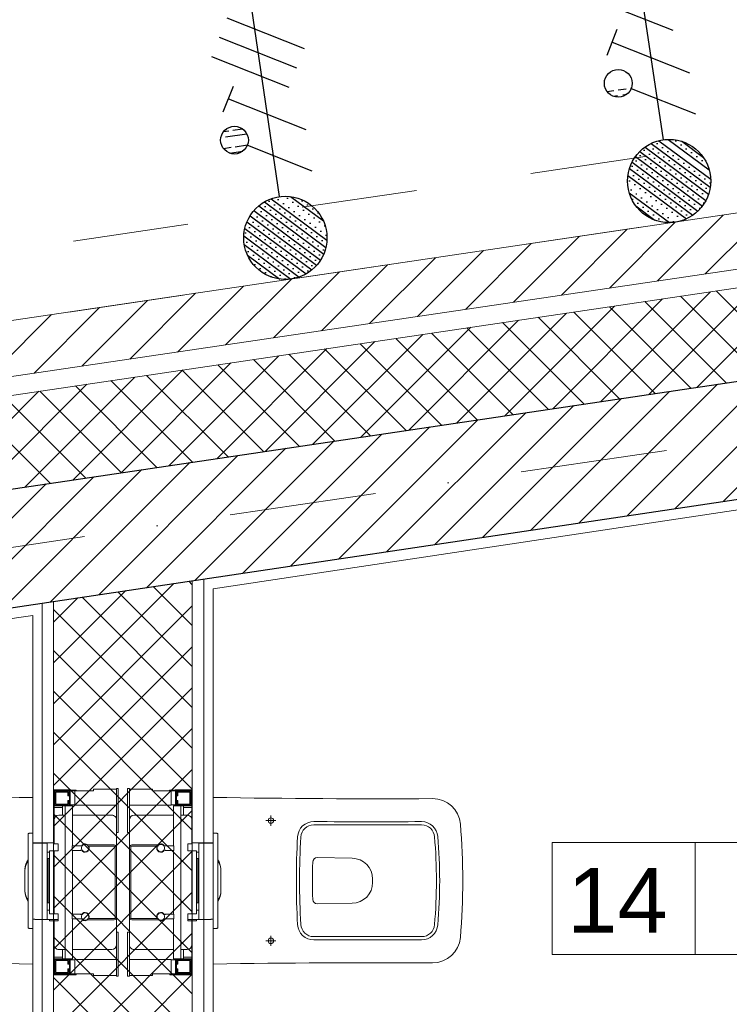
# Model space of a CAD drawing. Header units: metres. Extents: x 10441 to 19716, y -6570 to 1447.
# Tile 35 of 57: x 15881 to 16035, y -3270 to -3057. Entities that reach past the tile are written whole.
import ezdxf
from ezdxf.enums import TextEntityAlignment as Align

# ---------------------------------------------------------------- set-up
doc = ezdxf.new("R2010")
doc.units = ezdxf.units.M
doc.header["$MEASUREMENT"] = 0
doc.linetypes.add('8', pattern=[0.5, 0.25, -0.25])
doc.linetypes.add('DASHDOT', pattern=[25.4, 12.7, -6.35, 0, -6.35])
for name, color, linetype, lineweight in [('#elektryczne', 8, 'Continuous', 20), ('A_HACZE', 8, 'Continuous', 5), ('A_OSIE', 8, 'Continuous', 13), ('A_OZACZENIE DRZWI', 8, 'Continuous', 13), ('A_OZNACZENIA OKIEN', 8, 'Continuous', 13), ('A_PROJEKTOWANE ŚCIANY MUROWANE NOŚNE', 8, 'Continuous', 30), ('A_SCIANY DZIALOWE GK', 8, 'Continuous', 5), ('A_STAL CIENKIE', 8, 'Continuous', 0), ('A_TABELKI POM.', 8, 'Continuous', 20), ('A_TYNK', 8, 'Continuous', 5), ('A_WYMIARY WEWNETRZNE', 8, 'Continuous', 18), ('A_WYPOSAŻENIE SANITARNE', 8, 'Continuous', 5)]:
    doc.layers.add(name, color=color, linetype=linetype, lineweight=lineweight)
doc.layers.add('EB_gniazda', color=1, linetype='Continuous')
doc.styles.add('ARIAL', font='arial.ttf')
doc.styles.add('m1_romans', font='romans.shx', dxfattribs={"width": 0.8})

# ---------------------------------------------------------------- blocks, each defined once
blk = doc.blocks.new('podkład')
at = {"layer": 'A_HACZE', "color": 8, "linetype": 'Continuous'}
for p, q in [((11861.47561403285, -853.2151187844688), (11847.23739875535, -867.4533340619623)), ((11851.10120655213, -854.7506915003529), (11836.86299127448, -868.9889067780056)), ((11840.72679907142, -856.2862642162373), (11826.4885837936, -870.5244794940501)), ((11819.97798410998, -859.3574096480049), (11805.73976883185, -873.595624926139)), ((11830.3523915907, -857.8218369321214), (11816.11417631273, -872.0600522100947)), ((11809.60357662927, -860.8929823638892), (11795.36536135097, -875.1311976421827)), ((11799.22916914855, -862.4285550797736), (11784.9909538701, -876.6667703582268)), ((11778.48035418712, -865.4997005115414), (11764.24213890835, -879.7379157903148)), ((11788.85476166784, -863.9641277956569), (11774.61654638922, -878.2023430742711)), ((11768.1059467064, -867.0352732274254), (11753.86773142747, -881.2734885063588)), ((11747.35713174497, -870.106418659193), (11733.11891646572, -884.3446339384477)), ((11757.73153922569, -868.570845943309), (11743.4933239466, -882.8090612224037)), ((11858.73965303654, -869.7899145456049), (11835.00755195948, -893.5220156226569)), ((11869.11407614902, -868.2543261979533), (11845.38199852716, -891.9864038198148)), ((11736.98272426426, -871.6419913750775), (11722.74450898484, -885.8802066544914)), ((11848.36522992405, -871.3255028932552), (11824.63310539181, -895.0576274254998)), ((11859.49836707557, -889.8969176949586), (11841.88598850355, -872.2845391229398)), ((11867.19757526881, -888.7572911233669), (11849.58520961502, -871.1449254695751)), ((11726.60831678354, -873.1775640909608), (11712.37010150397, -887.4157793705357)), ((11827.61638369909, -874.3966795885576), (11803.88421225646, -898.128851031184)), ((11837.99080681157, -872.8610912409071), (11814.25865882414, -896.593239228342)), ((11851.79915888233, -891.0365442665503), (11834.18676739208, -873.4241527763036)), ((11705.85950182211, -876.2487095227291), (11691.62128654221, -890.4869248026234)), ((11716.23390930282, -874.7131368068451), (11701.99569402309, -888.9513520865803)), ((11817.24196058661, -875.9322679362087), (11793.50976568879, -899.6644628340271)), ((11836.40074249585, -893.3157974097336), (11818.78832516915, -875.7033800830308)), ((11844.09995068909, -892.1761708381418), (11826.48754628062, -874.563766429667)), ((11806.86753747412, -877.4678562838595), (11783.13531912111, -901.2000746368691)), ((11821.00232610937, -895.5950505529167), (11803.38988294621, -877.9826073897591)), ((11828.70153430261, -894.4554239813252), (11811.08910405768, -876.8429937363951)), ((11786.11869124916, -880.5390329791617), (11762.38642598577, -904.2712982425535)), ((11796.49311436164, -879.0034446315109), (11772.76087255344, -902.7356864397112)), ((11805.60390972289, -897.874303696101), (11787.99144072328, -880.2618346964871)), ((11813.30311791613, -896.7346771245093), (11795.69066183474, -879.1222210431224)), ((11775.74426813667, -882.074621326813), (11752.01197941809, -905.8069100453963)), ((11790.20549333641, -900.1535568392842), (11772.59299850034, -882.5410620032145)), ((11797.90470152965, -899.0139302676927), (11780.29221961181, -881.4014483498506)), ((11754.99542191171, -885.1457980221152), (11731.26308628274, -908.8781336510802)), ((11765.36984502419, -883.6102096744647), (11741.63753285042, -907.3425218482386)), ((11774.80707694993, -902.4328099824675), (11757.19455627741, -884.8202893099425)), ((11782.50628514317, -901.2931834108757), (11764.89377738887, -883.680675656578)), ((11744.62099879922, -886.6813863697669), (11720.88863971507, -910.4137454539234)), ((11759.40866056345, -904.7120631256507), (11741.79611405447, -887.0995166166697)), ((11767.10786875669, -903.572436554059), (11749.49533516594, -885.959902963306)), ((11881.01209003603, -886.7116513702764), (11851.08487409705, -916.6388673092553)), ((11734.24657568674, -888.2169747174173), (11710.51419314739, -911.9493572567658)), ((11744.01024417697, -906.9913162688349), (11726.39767183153, -889.378743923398)), ((11751.70945237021, -905.8516896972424), (11734.096892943, -888.2391302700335)), ((11870.63765951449, -888.2472471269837), (11840.696748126, -918.1881585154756)), ((11713.49772946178, -891.2881514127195), (11689.76530001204, -915.0205808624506)), ((11723.87215257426, -889.7525630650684), (11700.13974657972, -913.4849690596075)), ((11736.31103598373, -908.1309428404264), (11718.69845072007, -890.5183575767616)), ((11849.88879847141, -891.3184386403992), (11819.9204961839, -921.286740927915)), ((11860.26322899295, -889.782842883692), (11830.30862215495, -919.7374497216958)), ((11703.12330634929, -892.8237397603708), (11679.39085344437, -916.556192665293)), ((11720.91261959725, -910.4101959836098), (11703.30000849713, -892.7975848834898)), ((11728.61182779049, -909.2705694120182), (11710.9992296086, -891.6579712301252)), ((11839.51436794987, -892.8540343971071), (11809.53237021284, -922.8360321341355)), ((11705.51420321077, -912.689449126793), (11687.90156627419, -895.0768121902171)), ((11713.21341140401, -911.5498225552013), (11695.60078738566, -893.9371985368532)), ((11829.13993742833, -894.3896301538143), (11799.14424424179, -924.3853233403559)), ((11808.39107638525, -897.4608216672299), (11778.36799229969, -927.4839057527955)), ((11818.7655069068, -895.9252259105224), (11788.75611827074, -925.9346145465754)), ((11798.01664586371, -898.996417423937), (11767.97986632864, -929.033196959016)), ((11777.26778482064, -902.0676089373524), (11747.20361438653, -932.1317793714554)), ((11787.64221534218, -900.5320131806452), (11757.59174035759, -930.5824881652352)), ((11766.8933542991, -903.6032046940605), (11736.81548841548, -933.6810705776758)), ((11756.51892377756, -905.1388004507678), (11726.42736244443, -935.2303617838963)), ((11735.77006273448, -908.2099919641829), (11705.65111050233, -938.328944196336)), ((11746.14449325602, -906.674396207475), (11716.03923647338, -936.7796529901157)), ((11725.39563221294, -909.7455877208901), (11695.26298453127, -939.878235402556)), ((11704.64677116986, -912.8167792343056), (11674.48673258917, -942.9768178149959)), ((11715.0212016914, -911.2811834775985), (11684.87485856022, -941.4275266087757)), ((11736.28648780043, -934.6228989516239), (11735.53654852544, -933.8729596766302)), ((11732.30243812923, -934.3552860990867), (11706.28648924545, -960.3712349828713)), ((11721.91435255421, -935.9045369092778), (11706.28648924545, -951.5324002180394)), ((11736.28648780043, -952.3005684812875), (11720.15312144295, -936.167202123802)), ((11736.28648780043, -943.4617337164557), (11727.84483498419, -935.020080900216)), ((11711.52626697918, -937.4537877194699), (11706.28648924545, -942.6935654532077)), ((11736.28648780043, -961.1394032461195), (11712.4614079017, -937.3143233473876)), ((11736.28648780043, -939.210071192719), (11706.28648924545, -969.2100697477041)), ((11736.28648780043, -969.9782380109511), (11706.28648924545, -939.9782394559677)), ((11736.28648780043, -948.048905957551), (11706.28648924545, -978.0489045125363)), ((11736.28648780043, -978.8170727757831), (11706.28648924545, -948.8170742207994)), ((11736.28648780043, -956.8877407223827), (11706.28648924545, -986.8877392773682)), ((11736.28648780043, -987.6559075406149), (11706.28648924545, -957.6559089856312)), ((11736.28648780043, -965.7265754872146), (11706.28648924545, -995.7265740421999)), ((11736.28648780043, -996.4947423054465), (11706.28648924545, -966.4947437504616)), ((11736.28648780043, -974.5654102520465), (11706.28648924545, -1004.565408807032)), ((11736.28648780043, -1005.333577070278), (11706.28648924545, -975.3335785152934)), ((11736.28648780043, -983.4042450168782), (11706.28648924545, -1013.404243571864)), ((11736.28648780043, -1014.17241183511), (11706.28648924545, -984.172413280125)), ((11736.28648780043, -992.2430797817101), (11706.28648924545, -1022.243078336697)), ((11736.28648780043, -1023.011246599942), (11706.28648924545, -993.0112480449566)), ((11736.28648780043, -1001.081914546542), (11706.28648924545, -1031.081913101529)), ((11736.28648780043, -1031.850081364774), (11706.28648924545, -1001.850082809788)), ((11736.28648780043, -1009.920749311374), (11706.28648924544, -1039.920747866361)), ((11736.28648780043, -1040.688916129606), (11706.28648924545, -1010.68891757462)), ((11736.28648780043, -1018.759584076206), (11706.28648924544, -1048.759582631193)), ((11736.28648780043, -1049.527750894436), (11706.28648924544, -1019.527752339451))]:
    blk.add_line(p, q, dxfattribs=at)
at = {"layer": 'A_OSIE', "color": 8, "linetype": 'DASHDOT', "ltscale": 2.5}
blk.add_line((10108.72888648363, -1161.678969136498), (13256.83700540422, -695.7087720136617), dxfattribs=at)
at = {"layer": 'A_PROJEKTOWANE ŚCIANY MUROWANE NOŚNE', "color": 8}
for p, q in [((11094.83168439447, -1003.081864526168), (12186.64583089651, -841.472984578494)), ((11388.80114217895, -985.5841344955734), (12048.80109801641, -887.1535373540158))]:
    blk.add_line(p, q, dxfattribs=at)
at = {"layer": 'A_SCIANY DZIALOWE GK', "color": 8}
for p, q in [((11736.28648780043, -1150.69912368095), (11736.28648780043, -933.7611157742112)), ((11738.78648780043, -1148.199123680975), (11738.78648780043, -933.3882725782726)), ((11706.28648924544, -1150.69912368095), (11706.28648924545, -938.2352339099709)), ((11703.78648924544, -1148.199123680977), (11703.78648924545, -938.6080771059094))]:
    blk.add_line(p, q, dxfattribs=at)
at = {"layer": 'A_STAL CIENKIE', "color": 8, "linetype": '8', "ltscale": 100}
for p, q in [((10325.66124686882, -1065.375964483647), (13908.40386502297, -535.074660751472)), ((13910.61767534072, -549.9104099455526), (10327.85757230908, -1080.21430170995))]:
    blk.add_line(p, q, dxfattribs=at)
at = {"layer": 'A_TYNK', "color": 8, "linetype": 'Continuous'}
for p, q in [((11089.56063050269, -967.4704716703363), (12181.37530138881, -805.8650187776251)), ((11091.31767876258, -979.3411406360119), (12183.13234405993, -817.7356885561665)), ((11091.90336151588, -983.2980302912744), (12183.7180249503, -821.6925784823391))]:
    blk.add_line(p, q, dxfattribs=at)
at = {"layer": 'A_TYNK', "color": 8}
for p, q in [((12034.30071740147, -891.3216148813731), (11740.78648780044, -935.5043127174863)), ((11740.78648780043, -1146.199123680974), (11740.78648780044, -935.5043127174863)), ((11701.78648924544, -941.2769342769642), (11403.3013793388, -985.4596582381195)), ((11701.78648924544, -1146.199123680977), (11701.78648924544, -941.2769342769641))]:
    blk.add_line(p, q, dxfattribs=at)
at = {"layer": 'A_WYMIARY WEWNETRZNE', "color": 8, "linetype": 'Continuous'}
for p, q in [((11814.13915144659, -1014.567028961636), (11814.13915144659, -990.3429265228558)), ((11814.13915144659, -990.3429265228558), (12011.11876247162, -990.3429265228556)), ((11845.01156335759, -990.3429265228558), (11845.01156335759, -1014.567028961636)), ((12011.11876247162, -1014.567028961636), (11814.13915144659, -1014.567028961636))]:
    blk.add_line(p, q, dxfattribs=at)
at = {"layer": 'A_WYPOSAŻENIE SANITARNE', "color": 8, "lineweight": 9}
for p, q in [((11714.88648892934, -978.7940954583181), (11719.88648746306, -978.7940955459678)), ((11714.88648893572, -979.1940954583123), (11714.88648892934, -978.7940954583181)), ((11720.28648827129, -978.6440959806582), (11719.88648746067, -978.6440959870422)), ((11719.88648761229, -988.1440958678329), (11719.88648746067, -978.6440959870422)), ((11720.28648842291, -988.1440958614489), (11720.28648827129, -978.6440959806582)), ((11722.28648813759, -978.6440959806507), (11722.68648894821, -978.6440959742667)), ((11722.28648828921, -988.1440958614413), (11722.28648813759, -978.6440959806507)), ((11722.68648909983, -988.1440958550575), (11722.68648894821, -978.6440959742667)), ((11727.68648748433, -978.7940952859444), (11722.68648895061, -978.7940955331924)), ((11727.68648749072, -979.1940952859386), (11727.68648748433, -978.7940952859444)), ((11706.38648898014, -982.4440949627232), (11706.38648892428, -978.944095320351)), ((11706.38648892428, -978.944095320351), (11709.88648893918, -978.9440952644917)), ((11706.5364889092, -982.2940954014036), (11706.53648885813, -979.0940948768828)), ((11706.53648885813, -979.0940948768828), (11709.73648901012, -979.0940948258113)), ((11706.58648900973, -982.2440960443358), (11706.58648896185, -979.2440959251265)), ((11706.58648896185, -979.2440959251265), (11709.5864888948, -979.244095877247)), ((11706.78648890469, -979.4440963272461), (11706.78648894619, -982.0440956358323)), ((11709.38648895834, -979.4440962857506), (11706.78648890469, -979.4440963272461)), ((11709.38648897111, -980.2440949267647), (11709.38648895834, -979.4440962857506)), ((11709.58648891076, -980.2440949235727), (11709.38648897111, -980.2440949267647)), ((11709.5864888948, -979.244095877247), (11709.58648891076, -980.2440949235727)), ((11709.73648901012, -979.0940948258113), (11709.73648906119, -982.2940953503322)), ((11709.88648893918, -978.9440952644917), (11709.88648899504, -982.4440949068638)), ((11709.88648893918, -978.9440952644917), (11709.93648885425, -978.9440952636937)), ((11710.88648892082, -979.1940950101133), (11709.88648894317, -979.1940950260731)), ((11710.18648899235, -979.1940950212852), (11709.88648894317, -979.1940950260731)), ((11709.93648885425, -978.9440952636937), (11710.18648899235, -979.1940950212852)), ((11710.03648887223, -979.0440954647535), (11711.1864889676, -979.0440954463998)), ((11710.88648892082, -979.1940950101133), (11714.88648893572, -979.1940954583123)), ((11710.88648892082, -979.1940950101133), (11710.8864889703, -982.2940953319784)), ((11711.1864889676, -979.0440954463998), (11711.18648896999, -979.1940950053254)), ((11731.68648750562, -979.1940947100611), (11727.68648749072, -979.1940952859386)), ((11731.38648745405, -979.0440951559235), (11731.38648745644, -979.1940947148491)), ((11732.53648754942, -979.0440951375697), (11731.38648745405, -979.0440951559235)), ((11731.68648750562, -979.1940947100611), (11731.68648755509, -982.2940950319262)), ((11731.68648750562, -979.1940947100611), (11732.68648748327, -979.1940946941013)), ((11732.63648756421, -978.944094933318), (11732.38648743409, -979.1940946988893)), ((11732.38648743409, -979.1940946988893), (11732.68648748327, -979.1940946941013)), ((11732.68648747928, -978.9440949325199), (11732.63648756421, -978.944094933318)), ((11736.18648749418, -978.9440948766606), (11732.68648747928, -978.9440949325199)), ((11732.68648747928, -978.9440949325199), (11732.68648753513, -982.444094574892)), ((11736.03648756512, -979.0940944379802), (11732.83648741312, -979.0940944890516)), ((11732.83648741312, -979.0940944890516), (11732.8364874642, -982.2940950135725)), ((11735.98648746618, -979.2440954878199), (11732.98648753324, -979.2440955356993)), ((11732.98648753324, -979.2440955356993), (11732.9864875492, -980.244094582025)), ((11732.9864875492, -980.244094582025), (11733.18648748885, -980.244094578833)), ((11733.18648748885, -980.244094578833), (11733.18648747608, -979.4440959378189)), ((11733.18648747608, -979.4440959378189), (11735.78648752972, -979.4440958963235)), ((11735.78648752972, -979.4440958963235), (11735.78648757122, -982.0440952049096)), ((11735.98648751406, -982.2440956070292), (11735.98648746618, -979.2440954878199)), ((11736.03648761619, -982.294094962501), (11736.03648756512, -979.0940944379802)), ((11736.18648755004, -982.4440945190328), (11736.18648749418, -978.9440948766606)), ((11709.88648899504, -982.4440949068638), (11706.38648898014, -982.4440949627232)), ((11706.38648898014, -982.4440949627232), (11706.38648898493, -982.7440955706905)), ((11706.38648898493, -982.7440955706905), (11706.38648903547, -985.4440955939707)), ((11706.38648898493, -982.7440955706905), (11708.18648899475, -982.7440955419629)), ((11709.73648906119, -982.2940953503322), (11706.5364889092, -982.2940954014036)), ((11709.58648894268, -982.2440959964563), (11706.58648900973, -982.2440960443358)), ((11706.78648894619, -982.0440956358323), (11709.38648899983, -982.0440955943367)), ((11708.18648898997, -982.4440949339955), (11708.18648902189, -984.4440960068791)), ((11708.786489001, -982.4440949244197), (11708.78648952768, -1015.444095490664)), ((11709.38648899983, -982.0440955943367), (11709.38648898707, -981.2440954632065)), ((11709.38648898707, -981.2440954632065), (11709.58648892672, -981.2440954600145)), ((11709.58648892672, -981.2440954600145), (11709.58648894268, -982.2440959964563)), ((11710.8864889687, -982.1940951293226), (11709.88648899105, -982.1940951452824)), ((11710.386489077, -982.4440948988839), (11709.88648899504, -982.4440949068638)), ((11710.386489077, -982.4440948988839), (11710.38648921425, -991.0440951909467)), ((11710.8864889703, -982.2940953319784), (11719.88648751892, -982.29409518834)), ((11719.88648900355, -983.4440953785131), (11719.8864889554, -982.29409518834)), ((11722.68648755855, -983.4440953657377), (11722.68648756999, -982.2940951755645)), ((11731.68648755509, -982.2940950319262), (11722.68648900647, -982.2940951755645)), ((11731.6864875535, -982.1940948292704), (11732.68648753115, -982.1940948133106)), ((11732.18648745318, -982.4440945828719), (11732.68648753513, -982.444094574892)), ((11732.18648745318, -982.4440945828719), (11732.18648759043, -991.0440948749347)), ((11732.68648753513, -982.444094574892), (11736.18648755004, -982.4440945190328)), ((11732.8364874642, -982.2940950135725), (11736.03648761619, -982.294094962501)), ((11732.98648756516, -981.2440951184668), (11732.98648758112, -982.2440956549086)), ((11733.18648750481, -981.2440951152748), (11732.98648756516, -981.2440951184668)), ((11732.98648758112, -982.2440956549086), (11735.98648751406, -982.2440956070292)), ((11733.18648751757, -982.044095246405), (11733.18648750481, -981.2440951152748)), ((11735.78648757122, -982.0440952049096), (11733.18648751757, -982.044095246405)), ((11733.78648752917, -982.4440945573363), (11733.78648805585, -1015.44409512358)), ((11734.38648754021, -982.4440945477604), (11734.38648757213, -984.444095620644)), ((11736.18648755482, -982.7440951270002), (11734.386487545, -982.7440951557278)), ((11736.18648755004, -982.4440945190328), (11736.18648755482, -982.7440951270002)), ((11736.18648755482, -982.7440951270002), (11736.18648759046, -985.4440951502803)), ((11708.78648903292, -984.4440959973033), (11707.38648901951, -984.4440955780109)), ((11718.88648901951, -984.4440953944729), (11710.38648910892, -984.4440959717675)), ((11719.88648900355, -983.4440953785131), (11719.88648903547, -985.4440953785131)), ((11722.68648755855, -983.4440953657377), (11722.68648759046, -985.4440953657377)), ((11723.68648757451, -984.4440953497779), (11732.1864874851, -984.4440956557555)), ((11733.78648756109, -984.4440956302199), (11735.18648757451, -984.4440951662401)), ((11706.38648903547, -985.4440955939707), (11706.38648911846, -990.6440955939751)), ((11719.88648912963, -991.3440953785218), (11719.88648903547, -985.4440953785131)), ((11722.68648768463, -991.3440953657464), (11722.68648759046, -985.4440953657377)), ((11736.18648759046, -985.4440951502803), (11736.18648767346, -990.6440951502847)), ((11700.78648908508, -988.5523267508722), (11700.78648909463, -989.1506380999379)), ((11700.78648909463, -989.1506380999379), (11700.78648939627, -1008.050563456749)), ((11701.78648908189, -988.3523275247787), (11700.98648908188, -988.3523275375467)), ((11701.78648909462, -989.150075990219), (11701.78648908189, -988.3523275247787)), ((11701.78648909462, -989.150075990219), (11701.78648939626, -1008.050001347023)), ((11720.28648842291, -988.1440958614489), (11719.88648761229, -988.1440958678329)), ((11722.28648828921, -988.1440958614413), (11722.68648909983, -988.1440958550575)), ((11740.78648763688, -988.3523269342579), (11741.58648763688, -988.3523269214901)), ((11740.78648764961, -989.1500753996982), (11740.78648763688, -988.3523269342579)), ((11740.78648764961, -989.1500753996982), (11740.78648795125, -1008.050000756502)), ((11741.78648764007, -988.5523261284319), (11741.78648764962, -989.1506374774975)), ((11741.78648764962, -989.1506374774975), (11741.78648795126, -1008.050562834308)), ((11704.88648911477, -990.4126452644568), (11701.78648923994, -990.4126459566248)), ((11704.88648911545, -990.4556472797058), (11701.78648924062, -990.455647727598)), ((11702.13593860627, -990.4126459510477), (11702.15565712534, -990.3929266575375)), ((11702.15565712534, -990.3929266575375), (11706.386489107, -990.3929271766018)), ((11702.15565712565, -990.4126453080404), (11702.15565712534, -990.3929266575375)), ((11704.88648911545, -990.4556472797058), (11704.88648911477, -990.4126452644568)), ((11704.88648911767, -990.5946160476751), (11704.88648911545, -990.4556472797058)), ((11704.88648911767, -990.5946160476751), (11704.8864893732, -1006.605487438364)), ((11707.28648911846, -990.6440955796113), (11706.38648911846, -990.6440955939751)), ((11707.28648911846, -990.6440955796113), (11707.2864891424, -992.1440955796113)), ((11710.28648919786, -991.0440951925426), (11710.28648921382, -992.0440957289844)), ((11712.07453576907, -991.0440955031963), (11710.28648919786, -991.0440951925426)), ((11713.68648919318, -990.8440954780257), (11719.38648912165, -990.8440953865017)), ((11713.68648912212, -990.8732750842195), (11713.68648919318, -990.8440954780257)), ((11713.68648919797, -991.144095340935), (11713.68648912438, -991.0149452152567)), ((11713.77930944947, -991.144095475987), (11713.68648919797, -991.144095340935)), ((11719.58648923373, -991.144095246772), (11713.89271490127, -991.1440954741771)), ((11719.5864894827, -1006.744095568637), (11719.58648923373, -991.144095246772)), ((11719.88648912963, -991.3440953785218), (11719.88648937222, -1006.544095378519)), ((11722.68648768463, -991.3440953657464), (11722.68648792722, -1006.544095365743)), ((11722.98648757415, -991.1440952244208), (11728.68026190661, -991.1440952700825)), ((11722.98648782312, -1006.744095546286), (11722.98648757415, -991.1440952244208)), ((11728.88648760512, -990.8440952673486), (11723.18648767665, -990.8440953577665)), ((11728.79366735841, -991.1440952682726), (11728.88648760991, -991.1440951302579)), ((11728.88648767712, -990.8732748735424), (11728.88648760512, -990.8440952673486)), ((11728.88648760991, -991.1440951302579), (11728.88648767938, -991.0149450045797)), ((11730.49844103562, -991.0440952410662), (11732.28648760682, -991.0440948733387)), ((11732.28648760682, -991.0440948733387), (11732.28648762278, -992.0440954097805)), ((11735.28648767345, -990.6440951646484), (11736.18648767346, -990.6440951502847)), ((11735.28648767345, -990.6440951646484), (11735.28648769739, -992.1440951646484)), ((11740.41731965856, -990.3929260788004), (11736.1864876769, -990.3929267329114)), ((11737.68648766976, -990.4126447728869), (11740.78648754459, -990.412645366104)), ((11737.68648767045, -990.4556467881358), (11737.68648766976, -990.4126447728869)), ((11737.68648767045, -990.4556467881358), (11740.78648754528, -990.4556471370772)), ((11737.68648767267, -990.5946155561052), (11737.68648767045, -990.4556467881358)), ((11737.68648767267, -990.5946155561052), (11737.6864879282, -1006.605486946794)), ((11740.43703817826, -990.4126453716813), (11740.41731965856, -990.3929260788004)), ((11740.41731965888, -990.4126447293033), (11740.41731965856, -990.3929260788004)), ((11705.38648916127, -992.3929267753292), (11704.88648926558, -992.3929267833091)), ((11705.3864891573, -992.1440952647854), (11706.3864891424, -992.1440955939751)), ((11705.3864891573, -992.1440952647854), (11705.38648937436, -1005.744095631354)), ((11706.3864891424, -992.1440955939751), (11707.2864891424, -992.1440955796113)), ((11706.3864891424, -992.1440955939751), (11706.38648935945, -1005.744095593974)), ((11710.28648921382, -992.0440957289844), (11712.07453578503, -992.0440955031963)), ((11710.38648923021, -992.0440957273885), (11710.38648945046, -1005.844095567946)), ((11732.28648762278, -992.0440954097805), (11730.49844105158, -992.0440952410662)), ((11732.18648760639, -992.0440954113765), (11732.18648782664, -1005.844095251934)), ((11736.1864876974, -992.1440951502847), (11735.28648769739, -992.1440951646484)), ((11737.18648768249, -992.1440947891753), (11736.1864876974, -992.1440951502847)), ((11736.1864876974, -992.1440951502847), (11736.18648791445, -1005.744095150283)), ((11737.18648768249, -992.1440947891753), (11737.18648789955, -1005.744095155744)), ((11737.18648768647, -992.3929262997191), (11737.68648758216, -992.3929262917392)), ((11704.88648928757, -993.770434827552), (11705.08648916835, -993.7704346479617)), ((11705.08648916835, -993.7704346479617), (11705.38648918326, -993.7704348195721)), ((11705.08648932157, -1003.37043464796), (11705.08648916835, -993.7704346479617)), ((11705.08648932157, -1003.370415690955), (11705.08648916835, -993.7704346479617)), ((11737.48648772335, -993.7704341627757), (11737.18648770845, -993.7704343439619)), ((11737.68648760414, -993.770434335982), (11737.48648772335, -993.7704341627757)), ((11737.48648787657, -1003.370434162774), (11737.48648772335, -993.7704341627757)), ((11737.48648787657, -1003.370415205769), (11737.48648772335, -993.7704341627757)), ((11700.08648920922, -996.3309656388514), (11700.0864892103, -996.3983993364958)), ((11700.0864892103, -996.3983993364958), (11700.08648921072, -996.4249182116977)), ((11700.08648921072, -996.4249182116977), (11700.08648927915, -1000.712309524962)), ((11742.48648776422, -996.3309649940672), (11742.4864877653, -996.3983986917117)), ((11742.4864877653, -996.3983986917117), (11742.48648776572, -996.4249175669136)), ((11742.48648776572, -996.4249175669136), (11742.48648783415, -1000.712308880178)), ((11700.08648927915, -1000.712309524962), (11700.08648927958, -1000.739370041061)), ((11700.08648927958, -1000.739370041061), (11700.0864892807, -1000.809903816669)), ((11742.48648783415, -1000.712308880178), (11742.48648783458, -1000.739369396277)), ((11742.48648783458, -1000.739369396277), (11742.4864878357, -1000.809903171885)), ((11705.08648932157, -1003.37043464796), (11704.88648944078, -1003.370434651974)), ((11705.38648933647, -1003.370434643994), (11705.08648932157, -1003.37043464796)), ((11737.18648786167, -1003.370434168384), (11737.48648787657, -1003.370434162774)), ((11737.48648787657, -1003.370434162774), (11737.68648775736, -1003.370434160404)), ((11704.88648946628, -1004.968137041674), (11705.38648936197, -1004.968137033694)), ((11705.38648937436, -1005.744095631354), (11706.38648935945, -1005.744095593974)), ((11706.38648935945, -1005.744095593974), (11707.28648935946, -1005.74409557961)), ((11707.28648935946, -1005.74409557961), (11707.2864893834, -1007.24409557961)), ((11710.28648943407, -1005.844095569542), (11712.07453600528, -1005.844095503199)), ((11710.28648945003, -1006.84409554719), (11710.28648943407, -1005.844095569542)), ((11732.28648784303, -1005.844095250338), (11730.49844127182, -1005.844095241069)), ((11732.28648785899, -1006.844095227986), (11732.28648784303, -1005.844095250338)), ((11736.18648791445, -1005.744095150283), (11735.28648791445, -1005.744095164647)), ((11735.28648791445, -1005.744095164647), (11735.28648793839, -1007.244095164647)), ((11737.18648789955, -1005.744095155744), (11736.18648791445, -1005.744095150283)), ((11737.68648778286, -1004.968136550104), (11737.18648788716, -1004.968136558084)), ((11700.78648939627, -1008.050563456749), (11700.78648940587, -1008.65224736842)), ((11701.78648940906, -1008.852246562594), (11701.78648939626, -1008.050001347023)), ((11702.22083823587, -1006.935277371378), (11701.78648950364, -1006.93527737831)), ((11702.25369805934, -1006.968137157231), (11702.20370190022, -1006.918141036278)), ((11702.25369805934, -1006.968137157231), (11702.25369805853, -1006.917255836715)), ((11707.2864893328, -1006.968136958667), (11702.25369805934, -1006.968137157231)), ((11704.886489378, -1006.906329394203), (11704.8864893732, -1006.605487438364)), ((11704.886489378, -1006.906329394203), (11704.88648949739, -1006.917255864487)), ((11705.38648937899, -1006.968137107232), (11705.38648938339, -1007.244095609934)), ((11705.38648938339, -1007.244095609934), (11706.38648938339, -1007.244095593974)), ((11706.38648938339, -1007.244095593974), (11706.38648937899, -1006.968137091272)), ((11707.2864893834, -1007.24409557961), (11706.38648938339, -1007.244095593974)), ((11706.38648938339, -1007.244095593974), (11706.38648946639, -1012.444095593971)), ((11712.07453602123, -1006.844095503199), (11710.28648945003, -1006.84409554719)), ((11710.38648946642, -1006.844095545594), (11710.38648960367, -1015.444095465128)), ((11713.68648944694, -1006.7440956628), (11713.77930969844, -1006.744095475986)), ((11713.68648937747, -1006.873245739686), (11713.68648944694, -1006.7440956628)), ((11713.68648945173, -1007.044095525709), (11713.68648937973, -1007.014915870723)), ((11719.3864893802, -1007.044095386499), (11713.68648945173, -1007.044095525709)), ((11713.89271515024, -1006.744095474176), (11719.5864894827, -1006.744095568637)), ((11719.88648946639, -1012.444095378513), (11719.88648937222, -1006.544095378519)), ((11722.68648802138, -1012.444095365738), (11722.68648792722, -1006.544095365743)), ((11728.68026215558, -1006.744095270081), (11722.98648782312, -1006.744095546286)), ((11723.1864879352, -1007.044095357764), (11728.88648786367, -1007.044095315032)), ((11728.88648785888, -1006.744095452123), (11728.79366760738, -1006.744095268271)), ((11728.88648793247, -1006.873245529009), (11728.88648785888, -1006.744095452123)), ((11728.88648786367, -1007.044095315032), (11728.88648793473, -1007.014915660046)), ((11730.49844128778, -1006.844095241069), (11732.28648785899, -1006.844095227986)), ((11732.1864878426, -1006.844095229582), (11732.18648797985, -1015.444095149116)), ((11735.28648798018, -1006.968136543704), (11740.31927925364, -1006.968136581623)), ((11735.28648793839, -1007.244095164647), (11736.18648793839, -1007.244095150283)), ((11736.18648793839, -1007.244095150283), (11736.18648793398, -1006.968136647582)), ((11736.18648793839, -1007.244095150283), (11736.18648802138, -1012.44409515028)), ((11737.18648793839, -1007.244095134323), (11736.18648793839, -1007.244095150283)), ((11737.18648793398, -1006.968136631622), (11737.18648793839, -1007.244095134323)), ((11737.686487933, -1006.906328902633), (11737.6864879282, -1006.605486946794)), ((11737.686487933, -1006.906328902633), (11737.68648781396, -1006.917255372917)), ((11740.31927925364, -1006.968136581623), (11740.31927925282, -1006.917255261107)), ((11740.31927925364, -1006.968136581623), (11740.36927541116, -1006.918140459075)), ((11740.35213907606, -1006.935276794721), (11740.78648780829, -1006.935276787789)), ((11740.78648796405, -1008.852245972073), (11740.78648795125, -1008.050000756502)), ((11741.78648795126, -1008.050562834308), (11741.78648796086, -1008.652246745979)), ((11700.78648940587, -1008.65224736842), (11700.78648940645, -1008.688502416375)), ((11701.78648953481, -1008.888501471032), (11700.98648940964, -1008.888501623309)), ((11701.78648940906, -1008.852246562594), (11701.78648953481, -1008.888501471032)), ((11706.3413189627, -1009.467012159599), (11706.38648941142, -1009.467012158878)), ((11706.34131911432, -1018.967012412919), (11706.3413189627, -1009.467012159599)), ((11720.28648876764, -1009.744095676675), (11719.88648795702, -1009.744095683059)), ((11719.88648810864, -1019.244094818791), (11719.88648795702, -1009.744095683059)), ((11720.28648891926, -1019.244094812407), (11720.28648876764, -1009.744095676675)), ((11722.28648878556, -1019.2440948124), (11722.28648863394, -1009.744095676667)), ((11722.28648863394, -1009.744095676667), (11722.68648944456, -1009.744095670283)), ((11722.68648959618, -1019.244094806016), (11722.68648944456, -1009.744095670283)), ((11736.23165843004, -1009.467011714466), (11736.18648798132, -1009.467011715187)), ((11736.23165858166, -1018.967011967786), (11736.23165843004, -1009.467011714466)), ((11740.78648796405, -1008.852245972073), (11740.78648783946, -1008.888500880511)), ((11740.78648783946, -1008.888500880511), (11741.58648796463, -1008.888501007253)), ((11741.78648796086, -1008.652246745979), (11741.78648796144, -1008.688501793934)), ((11706.38648946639, -1012.444095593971), (11706.38648950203, -1015.144095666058)), ((11719.88648946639, -1012.444095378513), (11719.88648949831, -1014.444095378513)), ((11722.68648802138, -1012.444095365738), (11722.6864880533, -1014.444095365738)), ((11736.18648802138, -1012.44409515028), (11736.18648807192, -1015.144095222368)), ((11707.38648948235, -1013.444095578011), (11708.78648949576, -1013.444095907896)), ((11708.18648948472, -1013.444095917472), (11708.18648951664, -1015.44409550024)), ((11710.38648957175, -1013.444095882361), (11718.88648948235, -1013.444095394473)), ((11719.88648948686, -1015.594095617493), (11719.88648949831, -1014.444095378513)), ((11722.68648810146, -1015.594095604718), (11722.6864880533, -1014.444095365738)), ((11732.18648794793, -1013.444095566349), (11723.68648803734, -1013.444095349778)), ((11735.18648803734, -1013.44409516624), (11733.78648802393, -1013.444095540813)), ((11734.38648803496, -1013.444095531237), (11734.38648806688, -1015.444095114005)), ((11708.18648951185, -1015.14409563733), (11706.38648950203, -1015.144095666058)), ((11706.38648950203, -1015.144095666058), (11706.38648950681, -1015.444095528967)), ((11706.38648950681, -1015.444095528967), (11709.88648952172, -1015.444095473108)), ((11706.38648956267, -1018.944095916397), (11706.38648950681, -1015.444095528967)), ((11706.53648949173, -1018.794094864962), (11706.53648944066, -1015.594095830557)), ((11706.53648944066, -1015.594095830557), (11709.73648959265, -1015.594095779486)), ((11706.58648959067, -1018.644095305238), (11706.58648954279, -1015.644095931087)), ((11706.58648954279, -1015.644095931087), (11709.58648947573, -1015.644095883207)), ((11706.78648948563, -1015.844095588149), (11706.78648952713, -1018.444094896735)), ((11709.38648953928, -1015.844095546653), (11706.78648948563, -1015.844095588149)), ((11709.38648955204, -1016.644095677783), (11709.38648953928, -1015.844095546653)), ((11709.58648949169, -1016.644095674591), (11709.38648955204, -1016.644095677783)), ((11709.58648947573, -1015.644095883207), (11709.58648949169, -1016.644095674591)), ((11709.73648959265, -1015.594095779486), (11709.73648964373, -1018.79409481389)), ((11710.38648960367, -1015.444095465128), (11709.88648952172, -1015.444095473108)), ((11709.88648952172, -1015.444095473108), (11709.88648957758, -1018.944095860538)), ((11710.88648950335, -1015.69409521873), (11709.88648952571, -1015.694095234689)), ((11710.88648955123, -1018.694096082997), (11710.88648950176, -1015.594095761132)), ((11710.88648950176, -1015.594095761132), (11719.88648805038, -1015.594095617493)), ((11731.68648808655, -1015.59409546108), (11722.68648953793, -1015.594095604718)), ((11731.68648813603, -1018.694095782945), (11731.68648808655, -1015.59409546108)), ((11731.68648808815, -1015.694094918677), (11732.6864880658, -1015.694094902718)), ((11732.18648797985, -1015.444095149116), (11732.68648806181, -1015.444095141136)), ((11732.68648806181, -1015.444095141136), (11732.68648811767, -1018.944095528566)), ((11736.18648807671, -1015.444095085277), (11732.68648806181, -1015.444095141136)), ((11736.03648814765, -1015.594095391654), (11732.83648799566, -1015.594095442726)), ((11732.83648799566, -1015.594095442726), (11732.83648804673, -1018.794094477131)), ((11735.98648804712, -1015.64409549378), (11732.98648811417, -1015.64409554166)), ((11732.98648811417, -1015.64409554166), (11732.98648813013, -1016.644095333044)), ((11732.98648813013, -1016.644095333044), (11733.18648806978, -1016.644095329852)), ((11733.18648805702, -1015.844095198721), (11735.78648811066, -1015.844095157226)), ((11733.18648806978, -1016.644095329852), (11733.18648805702, -1015.844095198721)), ((11734.3864880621, -1015.144095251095), (11736.18648807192, -1015.144095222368)), ((11735.78648811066, -1015.844095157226), (11735.78648815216, -1018.444094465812)), ((11735.986488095, -1018.644094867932), (11735.98648804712, -1015.64409549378)), ((11736.03648819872, -1018.794094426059), (11736.03648814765, -1015.594095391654)), ((11736.18648807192, -1015.144095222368), (11736.18648807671, -1015.444095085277)), ((11736.18648813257, -1018.944095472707), (11736.18648807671, -1015.444095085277)), ((11711.14131915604, -1018.967012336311), (11706.34131911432, -1018.967012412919)), ((11709.88648957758, -1018.944095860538), (11706.38648956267, -1018.944095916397)), ((11709.73648964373, -1018.79409481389), (11706.53648949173, -1018.794094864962)), ((11709.58648952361, -1018.644095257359), (11706.58648959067, -1018.644095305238)), ((11706.78648952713, -1018.444094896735), (11709.38648958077, -1018.444094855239)), ((11709.38648958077, -1018.444094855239), (11709.386489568, -1017.644096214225)), ((11709.386489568, -1017.644096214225), (11709.58648950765, -1017.644096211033)), ((11709.58648950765, -1017.644096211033), (11709.58648952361, -1018.644095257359)), ((11710.88648955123, -1018.694096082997), (11709.88648957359, -1018.694096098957)), ((11710.88648955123, -1018.694096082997), (11714.88648956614, -1018.694095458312)), ((11711.14131915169, -1018.69409607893), (11711.14131915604, -1018.967012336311)), ((11714.88648956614, -1018.694095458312), (11714.88648957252, -1019.094095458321)), ((11714.88648957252, -1019.094095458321), (11719.88648810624, -1019.094095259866)), ((11727.68648812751, -1019.094095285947), (11722.68648959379, -1019.09409524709)), ((11731.68648813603, -1018.694095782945), (11727.68648812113, -1018.694095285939)), ((11727.68648812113, -1018.694095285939), (11727.68648812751, -1019.094095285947)), ((11731.43165853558, -1018.694095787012), (11731.43165853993, -1018.967012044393)), ((11731.43165853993, -1018.967012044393), (11736.23165858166, -1018.967011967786)), ((11731.68648813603, -1018.694095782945), (11732.68648811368, -1018.694095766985)), ((11732.68648811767, -1018.944095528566), (11736.18648813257, -1018.944095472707)), ((11732.83648804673, -1018.794094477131), (11736.03648819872, -1018.794094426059)), ((11733.18648808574, -1017.644095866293), (11732.98648814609, -1017.644095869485)), ((11732.98648814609, -1017.644095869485), (11732.98648816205, -1018.644094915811)), ((11732.98648816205, -1018.644094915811), (11735.986488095, -1018.644094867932)), ((11733.18648809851, -1018.444094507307), (11733.18648808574, -1017.644095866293)), ((11735.78648815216, -1018.444094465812), (11733.18648809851, -1018.444094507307)), ((11720.28648891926, -1019.244094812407), (11719.88648810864, -1019.244094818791)), ((11722.28648878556, -1019.2440948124), (11722.68648959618, -1019.244094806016))]:
    blk.add_line(p, q, dxfattribs=at)
at = {"layer": 'A_WYPOSAŻENIE SANITARNE', "color": 8}
for p, q in [((11753.28648780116, -986.700038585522), (11753.28648780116, -984.5000385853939)), ((11752.18648780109, -985.6000385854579), (11754.38648780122, -985.6000385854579)), ((11763.32552891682, -993.6001130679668), (11770.86499734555, -993.7317149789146)), ((11775.28646151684, -998.2310296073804), (11775.28646151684, -998.9691220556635)), ((11763.32552940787, -1003.600038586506), (11770.86499734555, -1003.468436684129)), ((11753.28648780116, -1010.500038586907), (11753.28648780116, -1012.700038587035)), ((11752.18648780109, -1011.600038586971), (11754.38648780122, -1011.600038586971))]:
    blk.add_line(p, q, dxfattribs=at)
for points in [[(11701.78648924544, -1016.600038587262, 0.0052057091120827), (11654.31388283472, -1016.345294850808, -0.3910999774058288), (11648.30506994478, -1010.852363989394, -0.0423250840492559), (11648.30506994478, -986.347713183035, -0.391099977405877), (11654.31388283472, -980.8547823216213, 0.0052057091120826), (11701.78648924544, -980.6000385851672)], [(11740.78648780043, -1016.600038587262, -0.0052057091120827), (11788.25909421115, -1016.345294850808, 0.3910999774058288), (11794.26790710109, -1010.852363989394, 0.0423250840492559), (11794.26790710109, -986.347713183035, 0.391099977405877), (11788.25909421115, -980.8547823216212, -0.0052057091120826), (11740.78648780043, -980.6000385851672)]]:
    blk.add_lwpolyline(points, format="xyb", close=True, dxfattribs=at)
at = {"layer": 'A_WYPOSAŻENIE SANITARNE', "color": 8, "lineweight": 9, "flags": 128}
for points in [[(11700.08648924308, -996.3983992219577), (11700.0865622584, -996.3749716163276), (11700.08878476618, -996.3495547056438)], [(11742.48648773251, -996.3983985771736), (11742.48641471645, -996.3749709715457), (11742.48419220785, -996.3495540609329)]]:
    blk.add_lwpolyline(points, dxfattribs=at)
at = {"layer": 'A_WYPOSAŻENIE SANITARNE', "color": 8}
for centre in [(11753.28648780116, -985.6000385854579), (11753.28648780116, -1011.600038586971)]:
    blk.add_circle(centre, 0.6000000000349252, dxfattribs=at)
at = {"layer": 'A_WYPOSAŻENIE SANITARNE', "color": 8, "lineweight": 9}
for centre, radius, start, end in [((11707.38648903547, -985.4440955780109), 1.000000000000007, 90.00000091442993, 180.0000009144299), ((11718.88648903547, -985.4440953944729), 1, 9.144299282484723e-07, 90.00000091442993), ((11723.68648759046, -985.4440953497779), 1, 90.00000091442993, 180.0000009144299), ((11735.18648759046, -985.4440951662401), 1.000000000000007, 9.144299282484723e-07, 90.00000091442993), ((11700.98648710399, -988.5523260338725), 0.1999980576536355, 89.999435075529, 180.0002465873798), ((11741.58648962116, -988.552325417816), 0.1999980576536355, 359.9997552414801, 90.00056675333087), ((11712.07453577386, -991.3440955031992), 0.3000000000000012, 45.04824078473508, 90.00000091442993), ((11713.08648913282, -991.5440954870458), 0.9, 48.1896860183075, 152.7339564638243), ((11713.08648913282, -991.5440954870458), 0.8000000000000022, 41.40962302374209, 30.00000091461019), ((11713.08648913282, -991.5440954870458), 0.9000000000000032, 207.2660453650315, 26.38780087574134), ((11719.38648912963, -991.3440953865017), 0.5, 9.144299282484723e-07, 90.00000091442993), ((11723.18648768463, -991.3440953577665), 0.5, 90.00000091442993, 180.0000009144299), ((11729.48648768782, -991.5440952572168), 0.9000000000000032, 153.6122009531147, 332.7339564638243), ((11729.48648768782, -991.5440952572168), 0.8000000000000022, 150.0000009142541, 138.5903788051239), ((11729.48648768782, -991.5440952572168), 0.9, 27.26604536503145, 131.8103158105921), ((11730.4984410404, -991.3440952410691), 0.3000000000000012, 90.00000091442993, 134.9517610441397), ((11712.07453578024, -991.7440955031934), 0.3000000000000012, 270.0000009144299, 314.9517610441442), ((11730.49844104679, -991.7440952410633), 0.3000000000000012, 225.0482407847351, 270.0000009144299), ((11703.4929287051, -996.3926393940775), 3.406592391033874, 142.6053382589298, 180.5429060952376), ((11704.08648920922, -996.3309655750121), 4, 145.5884922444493, 176.4716810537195), ((11703.12528667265, -996.148045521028), 2.986265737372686, 141.5530924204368, 168.2894219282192), ((11738.48648776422, -996.3309650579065), 4, 3.528320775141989, 34.41150958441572), ((11739.44769029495, -996.1480449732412), 2.986265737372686, 11.71057990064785, 38.44690940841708), ((11739.08004827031, -996.3926388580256), 3.406592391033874, 359.4570957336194, 37.39466356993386), ((11704.08648920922, -996.3309655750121), 4, 179.3495053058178, 180.0000009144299), ((11738.48648776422, -996.3309650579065), 4, 9.144299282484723e-07, 0.6504965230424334), ((11703.4767498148, -1000.745266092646), 3.390420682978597, 179.443049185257, 217.4872571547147), ((11703.50016306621, -1000.77050009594), 3.413815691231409, 179.4775226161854, 217.3533117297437), ((11704.0864892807, -1000.809903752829), 4, 180.0000009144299, 214.4115095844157), ((11739.09622729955, -1000.745265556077), 3.390420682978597, 322.5127446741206, 0.5569526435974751), ((11739.07281404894, -1000.770499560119), 3.413815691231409, 322.646690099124, 0.52247921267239), ((11738.4864878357, -1000.809903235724), 4, 325.5884922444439, 9.144299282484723e-07), ((11712.07453601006, -1006.144095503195), 0.3000000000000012, 45.04824078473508, 90.00000091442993), ((11713.08648936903, -1006.344095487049), 0.9000000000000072, 333.6122009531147, 152.7339564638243), ((11713.08648936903, -1006.344095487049), 0.8000000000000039, 330.000000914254, 318.5903788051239), ((11729.48648792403, -1006.34409525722), 0.9000000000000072, 27.26604536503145, 206.3878008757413), ((11729.48648792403, -1006.34409525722), 0.8000000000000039, 221.4096230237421, 210.0000009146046), ((11730.49844127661, -1006.144095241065), 0.3000000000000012, 90.00000091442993, 134.9517610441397), ((11712.07453601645, -1006.544095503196), 0.3000000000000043, 270.0000009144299, 314.9517610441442), ((11713.08648936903, -1006.344095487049), 0.9000000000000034, 207.2660453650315, 311.8103158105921), ((11719.38648937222, -1006.544095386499), 0.5, 270.0000009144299, 9.144299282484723e-07), ((11723.18648792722, -1006.544095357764), 0.5, 180.0000009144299, 270.0000009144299), ((11729.48648792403, -1006.34409525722), 0.9000000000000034, 228.1896860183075, 332.7339564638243), ((11730.49844128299, -1006.544095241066), 0.3000000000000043, 225.0482407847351, 270.0000009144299), ((11700.98648869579, -1008.688502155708), 0.1999993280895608, 180.0001192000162, 270.0002027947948), ((11741.5864886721, -1008.688501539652), 0.1999993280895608, 269.9997990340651, 359.9998826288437), ((11707.38648946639, -1012.444095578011), 1.000000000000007, 180.0000009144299, 270.0000009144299), ((11718.88648946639, -1012.444095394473), 1.000000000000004, 270.0000009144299, 9.144299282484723e-07), ((11723.68648802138, -1012.444095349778), 1.000000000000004, 180.0000009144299, 270.0000009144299), ((11735.18648802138, -1012.44409516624), 1.000000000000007, 270.0000009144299, 9.144299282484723e-07)]:
    blk.add_arc(centre, radius, start, end, dxfattribs=at)
at = {"layer": 'A_WYPOSAŻENIE SANITARNE', "color": 8}
for centre, radius, start, end in [((11762.55458166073, -989.3150030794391), 3.50000000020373, 89.68180886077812, 177.0749314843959), ((11762.55458166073, -989.3150030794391), 2.800000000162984, 89.68180886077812, 177.0749314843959), ((11775.25632286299, 1297.828137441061), 2284.378410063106, 269.6818088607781, 270.2663120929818), ((11775.25632286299, 1297.828137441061), 2283.678410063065, 269.6818088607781, 270.2663120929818), ((11785.88714212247, -989.3255664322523), 3.50000000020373, 4.359908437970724, 90.26631209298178), ((11785.88714212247, -989.3255664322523), 2.800000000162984, 4.359908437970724, 90.26631209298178), ((11923.14536662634, -998.6000385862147), 164.3589051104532, 176.6991341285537, 183.3008658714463), ((11923.15447253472, -998.6000385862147), 163.668011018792, 176.6977104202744, 183.3022895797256), ((11678.42769914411, -998.600038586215), 110.6587886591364, 355.0817080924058, 4.918291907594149), ((11678.4366826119, -998.600038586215), 111.3498051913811, 355.0848220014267, 4.915177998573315), ((11763.32552940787, -994.6000385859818), 1.000000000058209, 90, 178.8808229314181), ((11968.07773120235, -998.6000385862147), 205.791269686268, 178.8808229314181, 181.1191770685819), ((11770.78646151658, -998.2310296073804), 4.500000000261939, 0, 88.9999999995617), ((11770.78646151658, -998.9691220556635), 4.500000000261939, 271.0000000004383, 0), ((11763.32552940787, -1002.600038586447), 1.000000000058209, 181.1191770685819, 270), ((11762.55458166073, -1007.88507409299), 3.50000000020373, 182.9250685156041, 270.3181911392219), ((11762.55458166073, -1007.88507409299), 2.800000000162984, 182.9250685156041, 270.3181911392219), ((11785.88714212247, -1007.874510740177), 3.50000000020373, 269.7336879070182, 355.6400915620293), ((11785.88714212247, -1007.874510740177), 2.800000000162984, 269.7336879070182, 355.6400915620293), ((11775.25632286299, -3295.02821461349), 2284.378410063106, 89.73368790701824, 90.3181911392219), ((11775.25632286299, -3295.02821461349), 2283.678410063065, 89.73368790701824, 90.3181911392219)]:
    blk.add_arc(centre, radius, start, end, dxfattribs=at)
at = {"layer": 'A_OZACZENIE DRZWI', "color": 8, "ltscale": 0.1, "style": 'm1_romans', "width": 0.8}
for height, rotation, p in [(9.999999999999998, 98.48606379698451, (12735.07340499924, -773.1345972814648)), (9.999999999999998, 359.9999866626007, (12573.80109761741, -1012.699123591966)), (10, 89.99998666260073, (11565.28648170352, -1150.140513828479)), (10, 89.99998666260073, (11872.28647681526, -1150.140513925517)), (10, 89.99998666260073, (12230.0299382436, -1245.640516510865)), (10, 89.99998666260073, (12385.87455241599, -1249.440511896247)), (10, 89.99998666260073, (11565.28648170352, -1370.893575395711)), (10, 89.99998666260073, (11872.28645446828, -1370.893572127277)), (10, 89.99998666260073, (12230.02996477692, -1370.893572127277)), (10, 89.99998666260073, (12389.30112414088, -1370.893575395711)), (10, 89.99998666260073, (11748.79356551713, -1556.148106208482)), (10, 89.99998666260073, (11986.60303356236, -1556.148106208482)), (10, 89.99998666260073, (12389.30112414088, -1556.148106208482)), (9.999999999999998, 359.9999866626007, (12235.05107882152, -1664.199726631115)), (9.999999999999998, 359.9999866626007, (12235.05108258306, -1880.199727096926)), (10, 89.99998666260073, (11745.78146827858, -2001.940509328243))]:
    blk.add_attdef('SZEROKOSC', text='', height=height, rotation=rotation, dxfattribs=at).set_placement(p, align=Align.BOTTOM_CENTER)
for height, rotation, p in [(9.999999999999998, 98.48606379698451, (12738.55527363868, -773.4748506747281)), (9.999999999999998, 359.9999866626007, (12572.95075326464, -1016.092660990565)), (10, 89.99998666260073, (11568.68001910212, -1150.990858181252)), (10, 89.99998666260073, (11875.68001421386, -1150.99085827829)), (10, 89.99998666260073, (12233.4234756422, -1246.490860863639)), (10, 89.99998666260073, (12389.26808981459, -1250.29085624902)), (10, 89.99998666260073, (11568.68001910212, -1371.743919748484)), (10, 89.99998666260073, (11875.67999186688, -1371.743916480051)), (10, 89.99998666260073, (12233.42350217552, -1371.743916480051)), (10, 89.99998666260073, (12392.69466153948, -1371.743919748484)), (10, 89.99998666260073, (11752.18710291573, -1556.998450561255)), (10, 89.99998666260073, (11989.99657096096, -1556.998450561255)), (10, 89.99998666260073, (12392.69466153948, -1556.998450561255)), (9.999999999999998, 359.9999866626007, (12234.20073446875, -1667.593264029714)), (9.999999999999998, 359.9999866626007, (12234.20073823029, -1883.593264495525)), (10, 89.99998666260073, (11749.17500567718, -2002.790853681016))]:
    blk.add_attdef('WYSOKOSC', text='', height=height, rotation=rotation, dxfattribs=at).set_placement(p, align=Align.TOP_CENTER)
at = {"layer": 'A_OZNACZENIA OKIEN', "color": 8, "ltscale": 0.1, "style": 'm1_romans', "width": 0.8}
for rotation, p in [(278.8676103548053, (13403.2764654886, -587.5649020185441)), (278.8676103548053, (13013.44029558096, -645.2688164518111)), (278.8676103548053, (12475.3032674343, -724.9214172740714)), (278.8676103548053, (12253.7174315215, -757.7195471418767)), (1.333739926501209e-05, (14011.09242843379, -903.424767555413)), (278.8676103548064, (11051.10984267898, -935.7240649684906)), (278.8676103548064, (10670.2588853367, -992.09381125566)), (1.333739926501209e-05, (14011.0924284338, -1578.092615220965)), (89.99998666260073, (10822.99652803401, -2081.554829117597)), (89.99998666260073, (11207.99652803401, -2081.55482899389)), (89.99998666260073, (11973.99657219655, -2081.55482899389)), (89.99998666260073, (13179.19460436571, -2081.554829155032)), (89.99998666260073, (13543.19460436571, -2081.554829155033))]:
    blk.add_attdef('WYSOKOSC', text='', height=10, rotation=rotation, dxfattribs=at).set_placement(p, align=Align.TOP_CENTER)
for rotation, p in [(278.8676103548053, (13373.70664788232, -593.0389180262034)), (278.8676103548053, (12983.87047797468, -650.7428324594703)), (278.8676103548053, (12445.73344982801, -730.3954332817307)), (278.8676103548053, (12224.14761391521, -763.193563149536)), (1.333739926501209e-05, (14017.48017931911, -900.0312284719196)), (278.8676103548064, (11021.54002507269, -941.1980809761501)), (278.8676103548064, (10640.68906773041, -997.5678272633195)), (1.333739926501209e-05, (14017.48017931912, -1574.699076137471)), (89.99998666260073, (10819.60299063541, -2080.704484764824)), (89.99998666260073, (11204.60299063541, -2080.704484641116)), (89.99998666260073, (11970.60303479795, -2080.704484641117)), (89.99998666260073, (13175.80106696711, -2080.704484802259)), (89.99998666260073, (13539.80106696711, -2080.704484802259))]:
    blk.add_attdef('SZEROKOSC', text='', height=10, rotation=rotation, dxfattribs=at).set_placement(p, align=Align.BOTTOM_CENTER)
at = {"layer": 'A_TABELKI POM.', "color": 8, "linetype": 'Continuous', "lineweight": 18, "style": 'ARIAL'}
blk.add_text('14', height=14, dxfattribs=at).set_placement((11817.37022459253, -1009.853288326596))
blk = doc.blocks.new('*U240')
at = {"layer": 'EB_gniazda', "lineweight": 30}
h = blk.add_hatch(dxfattribs=at)
h.set_pattern_fill('SACNCR', color=256, scale=0.6000000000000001)
h.set_pattern_definition([(45, (-89913871.35817315, -54760209.86090794), (-1.01027881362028, 1.01027881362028), []), (45, (-89913870.34789315, -54760209.86090794), (-1.01027881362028, 1.01027881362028), [0, -1.428750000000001])])
h.paths.add_polyline_path([(-89923565.12494221, -54758680.44577149, 1), (-89923583.12494221, -54758680.44577149, 1)])
h = blk.add_hatch(dxfattribs=at)
h.set_pattern_fill('GOST_WOOD', color=256, scale=0.6000000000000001)
h.set_pattern_definition([(90, (-89913909.12585284, -54760069.3914465), (3.600000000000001, -2.204364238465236e-16), [6, -1.2]), (90, (-89913907.92585284, -54760070.5914465), (3.600000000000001, -2.204364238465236e-16), [3.600000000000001, -0.9000000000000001, 1.8, -0.9000000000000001]), (90, (-89913906.72585285, -54760072.3914465), (3.600000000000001, -2.204364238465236e-16), [6, -1.2])])
h.paths.add_polyline_path([(-89923593.62494221, -54758688.24000012, 1), (-89923599.62494221, -54758688.24000012, 1)])
for p, q in [((-89923623.02205653, -54758685.99000012), (-89923614.02205653, -54758670.40154285)), ((-89923619.12494221, -54758688.24000012), (-89923610.12494221, -54758672.65154285)), ((-89923605.62494221, -54758688.24000012), (-89923596.62494221, -54758672.65154285)), ((-89923595.12494221, -54758685.64192391), (-89923587.62494221, -54758672.65154285)), ((-89923615.22782789, -54758690.49000012), (-89923606.22782789, -54758674.90154285)), ((-89923631.12494221, -54758680.44577149), (-89923583.12494221, -54758680.44577149)), ((-89923603.026866, -54758689.74000012), (-89923608.22301842, -54758686.74000012))]:
    blk.add_line(p, q, dxfattribs=at)
for centre, radius in [((-89923574.12494221, -54758680.44577149), 9), ((-89923596.62494221, -54758688.24000012), 3)]:
    blk.add_circle(centre, radius, dxfattribs=at)

msp = doc.modelspace()

# ---------------------------------------------------------------- block references
at = {"layer": '#elektryczne', "color": 8, "linetype": 'Continuous', "lineweight": 18}
msp.add_blockref('podkład', (4182.372743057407, -2244.781175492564), dxfattribs=at)
at = {"layer": 'EB_gniazda', "linetype": 'Continuous', "lineweight": 30, "rotation": 278.4195297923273}
for p in [(67351169.29240823, -80939735.14699106), (67351086.29714838, -80939747.43157278)]:
    msp.add_blockref('*U240', p, dxfattribs=at)

doc.saveas('drawing.dxf')
